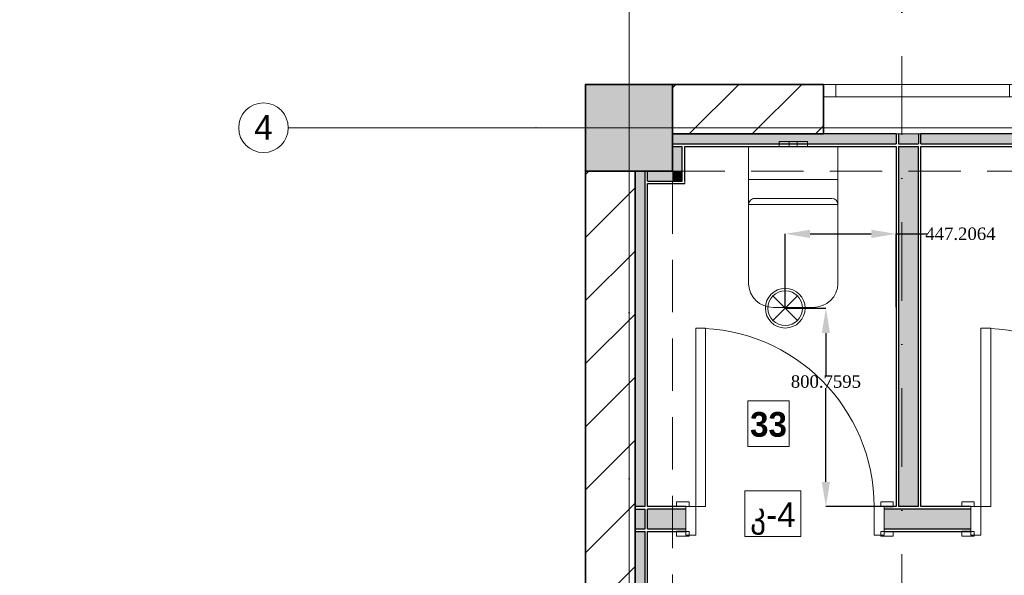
# Model space of a CAD drawing. Header units: millimetres. Extents: x 0 to 88385, y 0 to 41127.
# Tile 59 of 244: x 34773 to 38746, y 30856 to 33099. Entities that reach past the tile are written whole.
import ezdxf
from ezdxf import colors
from ezdxf.entities.mleader import LeaderData, LeaderLine
from ezdxf.enums import TextEntityAlignment as Align
from ezdxf.math import Vec2, Vec3

# ---------------------------------------------------------------- set-up
doc = ezdxf.new("R2010")
doc.units = ezdxf.units.MM
doc.header["$MEASUREMENT"] = 0
doc.set_wipeout_variables(frame=1)
doc.linetypes.add('Dot & Dashed', pattern=[670.277762, 317.5, -176.388889, 0, -176.388874])
doc.linetypes.add('Hidden', pattern=[317.5, 211.666667, -105.833333])
for name, color, linetype in [('- განათება', 7, 'Continuous'), ('Marker - Section', 7, 'Continuous'), ('New_Structural - Bearing', 7, 'Continuous'), ('Structural - Bearing', 7, 'Continuous'), ('Structural - Grid', 7, 'Continuous')]:
    doc.layers.add(name, color=color, linetype=linetype)
for name, color, linetype, lineweight in [('Archicad Windows_Pen_No__1', 7, 'Continuous', 13), ('New_Annotation - Text_Pen_No__20', 1, 'Continuous', 0), ('New_Archicad Doors_Pen_No__1', 7, 'Continuous', 13), ('New_Interior - Furniture _Pen_No__1', 7, 'Continuous', 13), ('New_Structural - Bearing_Pen_No__1', 7, 'Continuous', 13), ('Structural - Bearing_Pen_No__1', 7, 'Continuous', 13), ('Structural - Bearing_Pen_No__20', 1, 'Continuous', 0), ('Structural - Bearing_Pen_No__27', 7, 'Continuous', 35)]:
    doc.layers.add(name, color=color, linetype=linetype, lineweight=lineweight)
for name, color, linetype, lineweight, true_color in [('Marker - Section_Pen_No__108', 7, 'Continuous', 13, 0xfd8379), ('New_Interior - Lamp_Pen_No__77', 7, 'Continuous', 20, 0xffeb28), ('New_Structural - Bearing_Pen_No__255', 7, 'Continuous', 13, 0xe8e8e8), ('New_Structural - Bearing_Pen_No__5', 7, 'Continuous', 25, 0x40a5ff), ('New_Structural - Bearing_Pen_No__57', 7, 'Continuous', 25, 0xdcd214), ('Structural - Bearing_Pen_No__161', 7, 'Continuous', 13, 0x6a6a6a), ('Structural - Bearing_Pen_No__28', 7, 'Continuous', 35, 0xa80f02), ('Structural - Bearing_Pen_No__81', 7, 'Continuous', 20, 0x6a6a6a), ('Structural - Grid_Pen_No__81', 7, 'Continuous', 20, 0x6a6a6a)]:
    doc.layers.add(name, color=color, linetype=linetype, lineweight=lineweight, true_color=true_color)
doc.styles.add('GENERATED_STYLE_2', font='txt')
doc.styles.add('GENERATED_STYLE_3', font='txt')
doc.styles.get("Standard").update_dxf_attribs({"font": 'sylfaen.ttf'})
doc.dimstyles.get("Standard").update_dxf_attribs({"dimtxt": 0.18, "dimasz": 0.18, "dimexe": 0.18, "dimexo": 0.0625, "dimgap": 0.09, "dimtad": 0, "dimtih": 1, "dimtoh": 1, "dimdec": 4, "dimzin": 0, "dimdsep": 46, "dimtxsty": 'Standard', "dimcen": 0.09, "dimadec": 0, "dimazin": 0, "dimtfac": 1, "dimtdec": 4, "dimtofl": 0, "dimtmove": 0, "dimatfit": 3, "dimfxl": 1, "dimtolj": 1, "dimtzin": 0, "dimarcsym": 0})
pattern_1 = [(45, (0, 0), (-127.2792, 127.2792), [])]

# ---------------------------------------------------------------- blocks, each defined once
blk = doc.blocks.new('Slab_1', base_point=(2744.3, 12903.1))
at = {"layer": 'Structural - Bearing_Pen_No__1', "color": 7, "linetype": 'Continuous', "lineweight": 13, "flags": 128}
blk.add_lwpolyline([(2744.3, 12903.1), (2744.3, 39238), (-9233.8, 39238), (-16833.8, 39238), (-23183.8, 39238), (-23183.8, 32838), (-47183.8, 32838), (-47183.8, 12903.1)], close=True, dxfattribs=at)
blk = doc.blocks.new('Horizontal Multi-Sash Window_2')
at = {"layer": 'Archicad Windows_Pen_No__1', "color": 7, "linetype": 'Continuous', "lineweight": 13}
for p, q in [((-400, 0), (400, 0)), ((-400, 0), (-350, 0)), ((-400, 0), (-400, -50)), ((-400, 0), (-400, -50)), ((-350, 0), (-350, -50)), ((-350, 0), (350, 0)), ((350, -50), (350, 0)), ((350, 0), (400, 0)), ((400, 0), (400, -50)), ((400, 0), (400, -50)), ((-350, -50), (-400, -50)), ((-400, -50), (-400, -200)), ((350, -50), (-350, -50)), ((400, -50), (350, -50)), ((400, -50), (400, -200)), ((-400, -200), (400, -200))]:
    blk.add_line(p, q, dxfattribs=at)
blk = doc.blocks.new('Wall_2', base_point=(-46833.8, 32838))
at = {"layer": 'Structural - Bearing', "linetype": 'Continuous', "lineweight": 0, "true_color": 0x000000}
h = blk.add_hatch(dxfattribs=at)
h.set_pattern_fill('MASONRY_BLOCK', color=18, style=0, pattern_type=2)
h.set_pattern_definition(pattern_1)
h.paths.add_polyline_path([(-46833.8, 32838), (-46833.8, 32638), (-46223.8, 32638), (-46223.8, 32838)])
at = {"layer": 'Structural - Bearing_Pen_No__27', "color": 7, "linetype": 'Continuous', "lineweight": 35}
for p, q in [((-46223.8, 32838), (-46223.8, 32788)), ((-46223.8, 32788), (-46223.8, 32638))]:
    blk.add_line(p, q, dxfattribs=at)
at = {"layer": 'Structural - Bearing_Pen_No__27', "color": 7, "linetype": 'Continuous', "lineweight": 35, "flags": 128}
for points in [[(-46223.8, 32838), (-46833.8, 32838)], [(-46833.8, 32638), (-46223.8, 32638)]]:
    blk.add_lwpolyline(points, dxfattribs=at)
at = {"layer": 'Archicad Windows_Pen_No__1', "color": 7, "linetype": 'Continuous', "lineweight": 13, "xscale": -1, "zscale": 1000}
blk.add_blockref('Horizontal Multi-Sash Window_2', (-45823.8, 32838), dxfattribs=at)
blk = doc.blocks.new('Wall_22', base_point=(-47183.8, 15999.9))
at = {"layer": 'Structural - Bearing', "linetype": 'Continuous', "lineweight": 0, "true_color": 0x000000}
h = blk.add_hatch(dxfattribs=at)
h.set_pattern_fill('MASONRY_BLOCK', color=18, style=0, pattern_type=2)
h.set_pattern_definition(pattern_1)
h.paths.add_polyline_path([(-47183.8, 26838), (-46983.8, 26838), (-46983.8, 32488), (-47183.8, 32488)])
at = {"layer": 'Structural - Bearing_Pen_No__27', "color": 7, "linetype": 'Continuous', "lineweight": 35, "flags": 128}
for points in [[(-47183.8, 32488), (-47183.8, 26838)], [(-46983.8, 29741.9), (-46983.8, 32488)]]:
    blk.add_lwpolyline(points, dxfattribs=at)
blk = doc.blocks.new('Door_4')
at = {"layer": 'New_Archicad Doors_Pen_No__1', "color": 7, "linetype": 'Continuous', "lineweight": 13}
for p, q in [((320, 0), (320, 720)), ((320, 720), (360, 720)), ((360, 720), (360, 0)), ((-437, 0), (-437, 19)), ((-437, 19), (-387, 19)), ((-387, 0), (-437, 0)), ((-400, 0), (-437, 0)), ((-400, 0), (-437, 0)), ((-360, 0), (-400, 0)), ((-400, 0), (-400, -115)), ((-400, 0), (-400, -10)), ((-400, 0), (-400, -10)), ((-387, 19), (-387, 0)), ((-360, -115), (-360, 0)), ((360, 0), (320, 0)), ((400, 0), (360, 0)), ((360, 0), (360, -115)), ((387, 19), (437, 19)), ((387, 0), (387, 19)), ((437, 0), (387, 0)), ((400, -115), (400, 0)), ((400, 0), (400, -10)), ((400, 0), (400, -10)), ((400, 0), (437, 0)), ((400, 0), (437, 0)), ((437, 19), (437, 0)), ((-400, -10), (-400, -90)), ((-400, -10), (-400, -90)), ((400, -10), (400, -90)), ((400, -10), (400, -90)), ((-437, -119), (-437, -100)), ((-437, -100), (-387, -100)), ((-400, -100), (-437, -100)), ((-400, -100), (-437, -100)), ((-387, -119), (-437, -119)), ((-400, -90), (-400, -100)), ((-400, -90), (-400, -100)), ((-400, -115), (-360, -115)), ((-387, -100), (-387, -119)), ((360, -115), (400, -115)), ((387, -100), (437, -100)), ((387, -119), (387, -100)), ((437, -119), (387, -119)), ((400, -90), (400, -100)), ((400, -90), (400, -100)), ((400, -100), (437, -100)), ((400, -100), (437, -100)), ((437, -100), (437, -119))]:
    blk.add_line(p, q, dxfattribs=at)
blk.add_arc((360, 0), 720, 90, 180, dxfattribs=at)
blk = doc.blocks.new('Wall_77', base_point=(-38672.6, 31033.7))
at = {"layer": 'New_Structural - Bearing_Pen_No__57', "linetype": 'Continuous', "lineweight": 25, "true_color": 0xdcd214}
for points in [[(-46943.8, 31043.7), (-46943.8, 31123.7), (-46983.8, 31123.7), (-46983.8, 31043.7)], [(-46933.8, 31043.7), (-46779.6, 31043.7), (-46779.6, 31123.7), (-46933.8, 31123.7)], [(-45979.6, 31043.7), (-45628.8, 31043.7), (-45628.8, 31123.7), (-45979.6, 31123.7)]]:
    blk.add_hatch(color=52, dxfattribs=at).paths.add_polyline_path(points)
at = {"layer": 'New_Structural - Bearing_Pen_No__1', "color": 7, "linetype": 'Continuous', "lineweight": 13}
for p, q in [((-46933.8, 31123.7), (-46933.8, 31043.7)), ((-46779.6, 31133.7), (-46779.6, 31123.7)), ((-46779.6, 31123.7), (-46779.6, 31043.7)), ((-45979.6, 31133.7), (-45979.6, 31123.7)), ((-45979.6, 31123.7), (-45979.6, 31043.7)), ((-45628.8, 31133.7), (-45628.8, 31123.7)), ((-45628.8, 31123.7), (-45628.8, 31043.7)), ((-46779.6, 31043.7), (-46779.6, 31033.7)), ((-45979.6, 31043.7), (-45979.6, 31033.7)), ((-45628.8, 31043.7), (-45628.8, 31033.7))]:
    blk.add_line(p, q, dxfattribs=at)
at = {"layer": 'New_Structural - Bearing_Pen_No__1', "color": 7, "linetype": 'Continuous', "lineweight": 13, "flags": 128}
for points in [[(-46983.8, 31123.7), (-46983.8, 31133.7)], [(-46983.8, 31043.7), (-46983.8, 31123.7)], [(-46983.8, 31033.7), (-46983.8, 31043.7)]]:
    blk.add_lwpolyline(points, dxfattribs=at)
at = {"layer": 'New_Structural - Bearing_Pen_No__5', "color": 161, "linetype": 'Continuous', "lineweight": 25, "true_color": 0x40a5ff}
for p, q in [((-46943.8, 31133.7), (-46983.8, 31133.7)), ((-46983.8, 31123.7), (-46943.8, 31123.7)), ((-46943.8, 31043.7), (-46943.8, 31123.7)), ((-46779.6, 31123.7), (-46933.8, 31123.7)), ((-46779.6, 31133.7), (-46816.6, 31133.7)), ((-45979.6, 31133.7), (-45942.6, 31133.7)), ((-45628.8, 31123.7), (-45979.6, 31123.7)), ((-45628.8, 31133.7), (-45665.8, 31133.7)), ((-46983.8, 31043.7), (-46943.8, 31043.7)), ((-46983.8, 31033.7), (-46943.8, 31033.7)), ((-46933.8, 31043.7), (-46779.6, 31043.7)), ((-46779.6, 31033.7), (-46816.6, 31033.7)), ((-45979.6, 31043.7), (-45628.8, 31043.7)), ((-45979.6, 31033.7), (-45942.6, 31033.7)), ((-45628.8, 31033.7), (-45665.8, 31033.7))]:
    blk.add_line(p, q, dxfattribs=at)
at = {"layer": 'New_Structural - Bearing_Pen_No__5', "color": 161, "linetype": 'Continuous', "lineweight": 25, "true_color": 0x40a5ff, "flags": 128}
for points in [[(-46779.6, 31133.7), (-46933.8, 31133.7)], [(-45931, 31133.7), (-45979.6, 31133.7)], [(-45841, 31133.7), (-45921, 31133.7)], [(-45628.8, 31133.7), (-45831, 31133.7)], [(-46933.8, 31033.7), (-46779.6, 31033.7)], [(-45979.6, 31033.7), (-45628.8, 31033.7)]]:
    blk.add_lwpolyline(points, dxfattribs=at)
at = {"layer": 'New_Archicad Doors_Pen_No__1', "color": 7, "linetype": 'Continuous', "lineweight": 13, "xscale": -1, "zscale": 1000}
for p in [(-46379.6, 31133.7), (-45228.8, 31133.7)]:
    blk.add_blockref('Door_4', p, dxfattribs=at)
blk = doc.blocks.new('Wall_82', base_point=(-45931, 32838))
at = {"layer": 'New_Structural - Bearing_Pen_No__57', "linetype": 'Continuous', "lineweight": 25, "true_color": 0xdcd214}
for points in [[(-45921, 32598), (-45841, 32598), (-45841, 32638), (-45921, 32638)], [(-45921, 32588), (-45921, 31133.7), (-45841, 31133.7), (-45841, 32588)]]:
    blk.add_hatch(color=52, dxfattribs=at).paths.add_polyline_path(points)
at = {"layer": 'New_Structural - Bearing_Pen_No__1', "color": 7, "linetype": 'Continuous', "lineweight": 13}
blk.add_line((-45841, 32588), (-45921, 32588), dxfattribs=at)
at = {"layer": 'New_Structural - Bearing_Pen_No__1', "color": 7, "linetype": 'Continuous', "lineweight": 13, "flags": 128}
for points in [[(-45931, 32638), (-45921, 32638)], [(-45921, 32638), (-45841, 32638)], [(-45841, 32638), (-45831, 32638)], [(-45921, 31133.7), (-45841, 31133.7)]]:
    blk.add_lwpolyline(points, dxfattribs=at)
at = {"layer": 'New_Structural - Bearing_Pen_No__5', "color": 161, "linetype": 'Continuous', "lineweight": 25, "true_color": 0x40a5ff}
for p, q in [((-45931, 32638), (-45931, 32598)), ((-45921, 32638), (-45921, 32598)), ((-45841, 32638), (-45841, 32598)), ((-45831, 32598), (-45831, 32638)), ((-45921, 32598), (-45841, 32598)), ((-45921, 32588), (-45921, 31133.7)), ((-45841, 31133.7), (-45841, 32588))]:
    blk.add_line(p, q, dxfattribs=at)
at = {"layer": 'New_Structural - Bearing_Pen_No__5', "color": 161, "linetype": 'Continuous', "lineweight": 25, "true_color": 0x40a5ff, "flags": 128}
for points in [[(-45931, 32588), (-45931, 31133.7)], [(-45831, 31133.7), (-45831, 32588)]]:
    blk.add_lwpolyline(points, dxfattribs=at)
blk = doc.blocks.new('Wall_224', base_point=(-46983.8, 32638))
at = {"layer": 'New_Structural - Bearing_Pen_No__57', "linetype": 'Continuous', "lineweight": 25, "true_color": 0xdcd214}
for points in [[(-46943.8, 32488), (-46983.8, 32488), (-46983.8, 31133.7), (-46943.8, 31133.7)], [(-46983.8, 31033.7), (-46983.8, 29741.9), (-46943.8, 29741.9), (-46943.8, 31033.7)]]:
    blk.add_hatch(color=52, dxfattribs=at).paths.add_polyline_path(points)
at = {"layer": 'New_Structural - Bearing_Pen_No__1', "color": 7, "linetype": 'Continuous', "lineweight": 13, "flags": 128}
for points in [[(-46983.8, 29741.9), (-46943.8, 29741.9)], [(-46943.8, 29741.9), (-46933.8, 29741.9)]]:
    blk.add_lwpolyline(points, dxfattribs=at)
at = {"layer": 'New_Structural - Bearing_Pen_No__5', "color": 161, "linetype": 'Continuous', "lineweight": 25, "true_color": 0x40a5ff}
for p, q in [((-46943.8, 31133.7), (-46943.8, 32488)), ((-46943.8, 31133.7), (-46983.8, 31133.7)), ((-46943.8, 31043.7), (-46943.8, 31123.7)), ((-46983.8, 31033.7), (-46943.8, 31033.7)), ((-46943.8, 29741.9), (-46943.8, 31033.7))]:
    blk.add_line(p, q, dxfattribs=at)
at = {"layer": 'New_Structural - Bearing_Pen_No__5', "color": 161, "linetype": 'Continuous', "lineweight": 25, "true_color": 0x40a5ff, "flags": 128}
for points in [[(-46983.8, 32488), (-46983.8, 31133.7)], [(-46933.8, 32448), (-46933.8, 32488)], [(-46933.8, 31133.7), (-46933.8, 32438)], [(-46933.8, 31043.7), (-46933.8, 31123.7)], [(-46983.8, 31033.7), (-46983.8, 29741.9)], [(-46933.8, 29741.9), (-46933.8, 31033.7)]]:
    blk.add_lwpolyline(points, dxfattribs=at)
blk = doc.blocks.new('Wall_278', base_point=(-37913.3, 32638))
at = {"layer": 'New_Structural - Bearing_Pen_No__57', "linetype": 'Continuous', "lineweight": 25, "true_color": 0xdcd214}
for points in [[(-45931, 32638), (-46833.8, 32638), (-46833.8, 32598), (-45931, 32598)], [(-45831, 32598), (-44678.1, 32598), (-44678.1, 32638), (-45831, 32638)]]:
    blk.add_hatch(color=52, dxfattribs=at).paths.add_polyline_path(points)
at = {"layer": 'New_Structural - Bearing_Pen_No__5', "color": 161, "linetype": 'Continuous', "lineweight": 25, "true_color": 0x40a5ff}
for p, q in [((-45931, 32638), (-45931, 32598)), ((-45831, 32598), (-45831, 32638)), ((-46833.8, 32598), (-45931, 32598)), ((-45921, 32598), (-45841, 32598)), ((-45831, 32598), (-44678.1, 32598))]:
    blk.add_line(p, q, dxfattribs=at)
at = {"layer": 'New_Structural - Bearing_Pen_No__5', "color": 161, "linetype": 'Continuous', "lineweight": 25, "true_color": 0x40a5ff, "flags": 128}
for points in [[(-45931, 32638), (-46833.8, 32638)], [(-44678.1, 32638), (-45831, 32638)], [(-46833.8, 32588), (-46793.8, 32588)], [(-46783.8, 32588), (-45931, 32588)], [(-45921, 32588), (-45841, 32588)], [(-45831, 32588), (-45085.4, 32588)]]:
    blk.add_lwpolyline(points, dxfattribs=at)
blk = doc.blocks.new('Wall_281', base_point=(-46983.8, 32488))
at = {"layer": 'New_Structural - Bearing_Pen_No__255', "linetype": 'Continuous', "lineweight": 13, "true_color": 0xe8e8e8}
for points in [[(-46833.8, 32488), (-46933.8, 32488), (-46933.8, 32448), (-46833.8, 32448)], [(-46793.8, 32488), (-46833.8, 32488), (-46793.8, 32448)], [(-46833.8, 32488), (-46833.8, 32448), (-46793.8, 32448)]]:
    blk.add_hatch(color=254, dxfattribs=at).paths.add_polyline_path(points)
at = {"layer": 'New_Structural - Bearing_Pen_No__1', "color": 7, "linetype": 'Continuous', "lineweight": 13, "flags": 128}
for points in [[(-46933.8, 32488), (-46933.8, 32448)], [(-46783.8, 32438), (-46783.8, 32448)]]:
    blk.add_lwpolyline(points, dxfattribs=at)
at = {"layer": 'New_Structural - Bearing_Pen_No__5', "color": 161, "linetype": 'Continuous', "lineweight": 25, "true_color": 0x40a5ff}
for p, q in [((-46793.8, 32448), (-46793.8, 32488)), ((-46933.8, 32448), (-46833.8, 32448)), ((-46833.8, 32448), (-46793.8, 32448))]:
    blk.add_line(p, q, dxfattribs=at)
at = {"layer": 'New_Structural - Bearing_Pen_No__5', "color": 161, "linetype": 'Continuous', "lineweight": 25, "true_color": 0x40a5ff, "flags": 128}
blk.add_lwpolyline([(-46933.8, 32438), (-46783.8, 32438)], dxfattribs=at)
blk = doc.blocks.new('Wall_282', base_point=(-46833.8, 32488))
at = {"layer": 'New_Structural - Bearing_Pen_No__255', "linetype": 'Continuous', "lineweight": 13, "true_color": 0xe8e8e8}
blk.add_hatch(color=254, dxfattribs=at).paths.add_polyline_path([(-46793.8, 32488), (-46793.8, 32588), (-46833.8, 32588), (-46833.8, 32488)])
at = {"layer": 'New_Structural - Bearing_Pen_No__1', "color": 7, "linetype": 'Continuous', "lineweight": 13, "flags": 128}
blk.add_lwpolyline([(-46833.8, 32588), (-46793.8, 32588)], dxfattribs=at)
at = {"layer": 'New_Structural - Bearing_Pen_No__5', "color": 161, "linetype": 'Continuous', "lineweight": 25, "true_color": 0x40a5ff}
for p, q in [((-46793.8, 32488), (-46793.8, 32588)), ((-46793.8, 32448), (-46793.8, 32488))]:
    blk.add_line(p, q, dxfattribs=at)
at = {"layer": 'New_Structural - Bearing_Pen_No__5', "color": 161, "linetype": 'Continuous', "lineweight": 25, "true_color": 0x40a5ff, "flags": 128}
blk.add_lwpolyline([(-46783.8, 32448), (-46783.8, 32588)], dxfattribs=at)
blk = doc.blocks.new('Column_2', base_point=(-47008.8, 32663))
at = {"layer": 'Structural - Bearing_Pen_No__161', "linetype": 'Continuous', "lineweight": 0, "true_color": 0x6a6a6a}
blk.add_hatch(color=251, dxfattribs=at).paths.add_polyline_path([(-46833.8, 32488), (-46833.8, 32838), (-47183.8, 32838), (-47183.8, 32488)])
at = {"layer": 'Structural - Bearing_Pen_No__20', "color": 1, "linetype": 'Continuous', "lineweight": 0}
for p, q in [((-47008.8, 32743), (-47008.8, 32918)), ((-47088.8, 32663), (-47263.8, 32663)), ((-46928.8, 32663), (-46753.8, 32663)), ((-47008.8, 32583), (-47008.8, 32408))]:
    blk.add_line(p, q, dxfattribs=at)
blk.add_point((-47008.8, 32663), dxfattribs=at)
at = {"layer": 'Structural - Bearing_Pen_No__28', "color": 14, "linetype": 'Continuous', "lineweight": 35, "true_color": 0xa80f02, "flags": 128}
blk.add_lwpolyline([(-46833.8, 32488), (-46833.8, 32838), (-47183.8, 32838), (-47183.8, 32488)], close=True, dxfattribs=at)
blk = doc.blocks.new('Standard grid marker')
at = {"layer": 'Structural - Grid_Pen_No__81', "color": 251, "linetype": 'Continuous', "lineweight": 20, "true_color": 0x6a6a6a}
for p, q in [((1000, 0), (51328.1, 0)), ((51328.1, 0), (52328.1, 0))]:
    blk.add_line(p, q, dxfattribs=at)
blk.add_circle((52428.1, 0), 100, dxfattribs=at)
blk.add_point((51328.1, 0), dxfattribs=at)
blk.add_point((51328.1, 0), dxfattribs=at)
at = {"layer": 'Structural - Grid_Pen_No__81', "color": 251, "lineweight": 20, "true_color": 0x6a6a6a, "style": 'GENERATED_STYLE_2'}
for tag, p in [('AC_MarkerText_1_0', (-100, -144)), ('AC_MarkerText_1_1', (52428.1, -144))]:
    blk.add_attdef(tag, text='', height=100, rotation=180, dxfattribs=at).set_placement(p, align=Align.TOP_CENTER)
blk = doc.blocks.new('Standard grid marker_2')
at = {"layer": 'Structural - Grid_Pen_No__81', "color": 251, "linetype": 'Continuous', "lineweight": 20, "true_color": 0x6a6a6a}
blk.add_line((1000, 0), (27734.9, 0), dxfattribs=at)
at = {"layer": 'Structural - Grid_Pen_No__81', "color": 251, "lineweight": 20, "true_color": 0x6a6a6a, "style": 'GENERATED_STYLE_2'}
for tag, p in [('AC_MarkerText_1_0', (-1.5, -46.7)), ('AC_MarkerText_1_1', (28933.4, -46.7))]:
    blk.add_attdef(tag, text='', height=100, rotation=270, dxfattribs=at).set_placement(p, align=Align.TOP_CENTER)
blk = doc.blocks.new('WC')
at = {"layer": 'New_Interior - Furniture _Pen_No__1', "color": 7, "linetype": 'Continuous', "lineweight": 13}
for p, q in [((-57, 20), (-40.3, 20)), ((-57, 0), (-57, 20)), ((-40.3, 20), (-16, 20)), ((-16, 20), (-11.3, 20)), ((-16, 0), (-16, 20)), ((-11.3, 20), (0, 20)), ((0, 20), (11.3, 20)), ((0, 0), (11.3, 0)), ((11.3, 20), (16, 20)), ((11.3, 0), (16, 0)), ((16, 0), (16, 20)), ((16, 20), (40.3, 20)), ((16, 0), (40.3, 0)), ((40.3, 20), (57, 20)), ((40.3, 0), (57, 0)), ((57, 0), (57, 20)), ((-57, 0), (-40.3, 0)), ((-40.3, 0), (-16, 0)), ((-16, 0), (-11.3, 0)), ((-11.3, 0), (0, 0)), ((-180, -133.8), (180, -133.8)), ((-180, -234.2), (180, -234.2)), ((0, -210.3), (-155, -210.3)), ((155, -210.3), (0, -210.3))]:
    blk.add_line(p, q, dxfattribs=at)
at = {"layer": 'New_Interior - Furniture _Pen_No__1', "color": 7, "linetype": 'Continuous', "lineweight": 13, "flags": 128}
blk.add_lwpolyline([(80, -650), (99.5, -648.2), (118.3, -642.7), (135.6, -633.9), (150.7, -622), (163.1, -607.5), (172.4, -591), (178.1, -573.1), (180, -554.4), (180, 0), (-180, 0), (-180, -554.4), (-178.1, -573.1), (-172.4, -591), (-163.1, -607.5), (-150.7, -622), (-135.6, -633.9), (-118.3, -642.7), (-99.5, -648.2), (-80, -650)], close=True, dxfattribs=at)
at = {"layer": 'New_Interior - Furniture _Pen_No__1', "color": 7, "linetype": 'Continuous', "lineweight": 13}
for centre, start_param, end_param in [((-155, -234.2), 1.570796, 3.141593), ((155, -234.2), 0, 1.570796)]:
    blk.add_ellipse(centre, major_axis=(25, 0), ratio=0.955882, start_param=start_param, end_param=end_param, dxfattribs=at)
blk = doc.blocks.new('Beam_9', base_point=(-47008.8, 14663))
at = {"layer": 'Structural - Bearing_Pen_No__81', "color": 251, "linetype": 'Hidden', "lineweight": 20, "true_color": 0x6a6a6a}
for p, q in [((-47183.8, 14488), (-47183.8, 32838)), ((-46833.8, 26838), (-46833.8, 32488))]:
    blk.add_line(p, q, dxfattribs=at)
at = {"layer": 'Structural - Bearing_Pen_No__81', "color": 251, "linetype": 'Dot & Dashed', "lineweight": 20, "true_color": 0x6a6a6a}
blk.add_line((-47008.8, 14663), (-47008.8, 32663), dxfattribs=at)
blk = doc.blocks.new('Beam_13', base_point=(-47008.8, 32663))
at = {"layer": 'Structural - Bearing_Pen_No__81', "color": 251, "linetype": 'Hidden', "lineweight": 20, "true_color": 0x6a6a6a}
for p, q in [((-47183.8, 32838), (-23183.8, 32838)), ((-46833.8, 32488), (-41183.8, 32488))]:
    blk.add_line(p, q, dxfattribs=at)
at = {"layer": 'Structural - Bearing_Pen_No__81', "color": 251, "linetype": 'Dot & Dashed', "lineweight": 20, "true_color": 0x6a6a6a}
blk.add_line((-47008.8, 32663), (991.2, 32663), dxfattribs=at)
blk = doc.blocks.new('Cutting Plane_3', base_point=(-45907.6, 11703.1))
at = {"layer": 'Marker - Section_Pen_No__108', "color": 11, "linetype": 'Dot & Dashed', "lineweight": 13, "true_color": 0xfd8379}
blk.add_line((-45907.6, 11853.1), (-45907.6, 40288), dxfattribs=at)
blk = doc.blocks.new('Recessed Spot')
at = {"layer": 'New_Interior - Lamp_Pen_No__77', "color": 2, "linetype": 'Continuous', "lineweight": 20, "true_color": 0xffeb28}
for q in [(-49.5, 49.5), (49.5, 49.5), (-49.5, -49.5), (49.5, -49.5)]:
    blk.add_line((0, 0), q, dxfattribs=at)
at = {"layer": 'New_Interior - Lamp_Pen_No__77', "color": 2, "linetype": 'Continuous', "lineweight": 20, "true_color": 0xffeb28, "flags": 128}
blk.add_lwpolyline([(80, 0, 1), (-80, 0, 1)], format="xyb", close=True, dxfattribs=at)
at = {"layer": 'New_Interior - Lamp_Pen_No__77', "color": 2, "linetype": 'Continuous', "lineweight": 20, "true_color": 0xffeb28}
blk.add_circle((0, 0), 70, dxfattribs=at)
blk = doc.blocks.new('*D620')
at = {"layer": '- განათება', "color": 0, "lineweight": -2, "transparency": 16777216}
for p, q in [((37862.1, 31934.5), (38026.2, 31934.5)), ((38026.1, 31834.5), (38026.1, 31663.7)), ((38026.1, 31233.7), (38026.1, 31612.3)), ((38309.2, 31133.7), (38025.9, 31133.7))]:
    blk.add_line(p, q, dxfattribs=at)
at = {"layer": '- განათება', "color": 0, "transparency": 16777216}
for points in [[(38009.4, 31834.5), (38042.7, 31834.5), (38026.1, 31934.5)], [(38009.4, 31233.7), (38042.7, 31233.7), (38026.1, 31133.7)]]:
    blk.add_solid(points, dxfattribs=at)
at = {"layer": 'Defpoints', "color": 0, "transparency": 16777216}
for p in [(37862.1, 31934.5), (38026.1, 31934.5), (38309.3, 31133.7)]:
    blk.add_point(p, dxfattribs=at)
at = {"layer": '- განათება', "color": 0, "transparency": 16777216, "insert": (38026.1, 31638), "char_height": 50, "attachment_point": 5}
blk.add_mtext('\\A1;{\\fSylfaen|b0|i0|c0|p18;800.7595}', dxfattribs=at)
blk = doc.blocks.new('*D621')
at = {"layer": '- განათება', "color": 0, "lineweight": -2, "transparency": 16777216}
for p, q in [((37862.1, 31934.5), (37862.1, 32234.9)), ((37962.1, 32234.7), (38209.3, 32234.7)), ((38309.3, 31938.7), (38309.3, 32234.9)), ((38309.3, 32234.7), (38434.3, 32234.7))]:
    blk.add_line(p, q, dxfattribs=at)
at = {"layer": '- განათება', "color": 0, "transparency": 16777216}
for points in [[(37962.1, 32251.3), (37962.1, 32218), (37862.1, 32234.7)], [(38209.3, 32251.3), (38209.3, 32218), (38309.3, 32234.7)]]:
    blk.add_solid(points, dxfattribs=at)
at = {"layer": 'Defpoints', "color": 0, "transparency": 16777216}
for p in [(37862.1, 32234.7), (37862.1, 31934.5), (38309.3, 31938.7)]:
    blk.add_point(p, dxfattribs=at)
at = {"layer": '- განათება', "color": 0, "transparency": 16777216, "insert": (38569, 32234.7), "char_height": 50, "attachment_point": 5}
blk.add_mtext('\\A1;{\\fSylfaen|b0|i0|c0|p18;447.2064}', dxfattribs=at)

msp = doc.modelspace()

# ---------------------------------------------------------------- block references
at = {"layer": '- განათება', "color": 2, "linetype": 'Continuous', "lineweight": 20, "true_color": 0xffeb28, "zscale": 1000}
msp.add_blockref('Recessed Spot', (37862.0863, 31934.47807), dxfattribs=at)
at = {"layer": 'New_Interior - Furniture _Pen_No__1', "color": 7, "linetype": 'Continuous', "lineweight": 13, "zscale": 1000}
msp.add_blockref('WC', (37894.34341, 32587.98097), dxfattribs=at)
at = {"layer": 'New_Structural - Bearing', "color": 7, "lineweight": 35}
for name, p in [('Wall_278', (46327.04275, 32637.98097)), ('Wall_82', (38309.29271, 32837.98097)), ('Wall_282', (37406.5059, 32487.98097)), ('Wall_224', (37256.5059, 32637.98097)), ('Wall_281', (37256.5059, 32487.98097)), ('Wall_77', (45567.6493, 31033.71855))]:
    msp.add_blockref(name, p, dxfattribs=at)
at = {"layer": 'Structural - Bearing', "color": 7, "linetype": 'Continuous', "lineweight": 13}
msp.add_blockref('Slab_1', (86984.57817, 12903.05519), dxfattribs=at)
at = {"layer": 'Structural - Bearing', "color": 14, "lineweight": 35, "true_color": 0xa80f02}
msp.add_blockref('Column_2', (37231.5059, 32662.98097), dxfattribs=at)
at = {"layer": 'Structural - Bearing', "color": 251, "lineweight": 20, "true_color": 0x6a6a6a}
for name, p in [('Beam_9', (37231.5059, 14662.98097)), ('Beam_13', (37231.5059, 32662.98097))]:
    msp.add_blockref(name, p, dxfattribs=at)
at = {"layer": 'Structural - Bearing', "color": 7, "lineweight": 35}
for name, p in [('Wall_2', (37406.5059, 32837.98097)), ('Wall_22', (37056.5059, 15999.91004))]:
    msp.add_blockref(name, p, dxfattribs=at)
at = {"layer": 'Structural - Grid', "color": 8, "linetype": 'Continuous', "lineweight": 15, "zscale": 1000, "rotation": 90}
msp.add_blockref('Standard grid marker_2', (37231.5059, 11703.05519), dxfattribs=at)
at = {"layer": 'Structural - Grid', "color": 8, "linetype": 'Continuous', "lineweight": 15}
ref = msp.add_blockref('Standard grid marker', (88184.57817, 32662.98097), dxfattribs=dict(at, zscale=1000, rotation=180))
ref.add_attrib('AC_MarkerText_1_1', '4', dxfattribs={"layer": 'Structural - Grid_Pen_No__81', "color": 251, "lineweight": 20, "true_color": 0x6a6a6a, "height": 100, "rotation": 360, "style": 'GENERATED_STYLE_2'}).set_placement((35756.5059, 32714.79915), align=Align.TOP_CENTER)

# ---------------------------------------------------------------- next in the draw order: block references
at = {"layer": 'Marker - Section', "color": 11, "lineweight": 13, "true_color": 0xfd8379}
msp.add_blockref('Cutting Plane_3', (38332.72033, 11703.05519), dxfattribs=at)

# ---------------------------------------------------------------- next in the draw order: wipeouts: each hides what was drawn before it
at = {"color": 1, "linetype": 'Continuous', "lineweight": 0, "ltscale": 280528.786748}
msp.add_wipeout([(37711.15414, 31375.88327), (37877.55425, 31375.88327), (37877.55425, 31560.73198), (37711.15414, 31560.73198)], dxfattribs=at).dxf.layer = 'New_Annotation - Text_Pen_No__20'
at = {"color": 1, "linetype": 'Continuous', "lineweight": 0, "ltscale": 279466.648081}
msp.add_wipeout([(37699.4479, 31013.0216), (37924.75716, 31013.0216), (37924.75716, 31197.87011), (37699.4479, 31197.87011)], dxfattribs=at).dxf.layer = 'New_Annotation - Text_Pen_No__20'

# ---------------------------------------------------------------- next in the draw order: linework, layer by layer
at = {"layer": 'New_Annotation - Text_Pen_No__20', "color": 1, "linetype": 'Continuous', "lineweight": 0, "flags": 128}
for points in [[(37711.15414, 31375.88327), (37877.55425, 31375.88327), (37877.55425, 31560.73198), (37711.15414, 31560.73198), (37711.15414, 31375.88327)], [(37699.4479, 31013.0216), (37924.75716, 31013.0216), (37924.75716, 31197.87011), (37699.4479, 31197.87011), (37699.4479, 31013.0216)]]:
    msp.add_lwpolyline(points, close=True, dxfattribs=at)

# ---------------------------------------------------------------- next in the draw order: texts
at = {"layer": 'New_Annotation - Text_Pen_No__20', "color": 1, "linetype": 'Continuous', "lineweight": 0, "char_height": 100, "attachment_point": 2}
for s, insert, style in [('\\A1;{\\pqc;\\fBOG 2018|b1|i0|c0|p0;\\W1.000000;33}', (37794.3542, 31515.81077), 'GENERATED_STYLE_3'), ('\\A1;{\\pqc;\\fBOG 2018|b0|i0|c0|p0;\\W1.000000;კ-\\fBOG 2018|b0|i0|c0|p0;\\W1.000000;4}', (37812.10253, 31151.20346), 'GENERATED_STYLE_2')]:
    msp.add_mtext(s, dxfattribs=dict(at, insert=insert, style=style))

# ---------------------------------------------------------------- next in the draw order: dimensions: what is measured, and where the dimension line sits
at = {"layer": '- განათება', "color": 1}
for base, p1, angle, picture, middle in [((37862.0863, 32234.67564), (38309.29271, 31938.66507), 180, '*D621', (38569, 32234.67564)), ((38026.06952, 31934.47807), (38309.29271, 31133.71855), 90, '*D620', (38026.06952, 31638))]:
    dim = msp.add_linear_dim(base=base, p1=p1, p2=(37862.0863, 31934.47807), angle=angle, text='{\\fSylfaen|b0|i0|c0|p18;<>}', dimstyle='Standard', override={"dimtxt": 50, "dimasz": 100}, dxfattribs=at)
    dim.commit()
    dim.dimension.update_dxf_attribs({"geometry": picture, "text_midpoint": middle, "dimtype": 160})

# ---------------------------------------------------------------- next in the draw order: leaders
at = {"color": 5}
ml = msp.add_multileader_mtext('Standard', dxfattribs=at)
ml.set_content('ნეოტეკის  ფარი', color=5)
ml.set_leader_properties()
ml.build(insert=Vec2(0, 0))
ml.multileader.update_dxf_attribs({"text_right_attachment_type": 6, "dogleg_length": 50, "arrow_head_size": 100})
ctx = ml.context
ctx.base_point, ctx.char_height, ctx.arrow_head_size, ctx.landing_gap_size, ctx.plane_origin = Vec3(50468.91, 32218.71661), 100, 100, 0.09, Vec3(56312.8393, 27064.407)
ctx.right_attachment = 6
notes = []
notes.append((ctx, [(0, (0, 0, 0), (0, 0), (1, 0), 1, [])]))
ctx.mtext.insert, ctx.mtext.width, ctx.mtext.flow_direction = Vec3(50469, 32288.46183), 1402.7684334, 5
ml = msp.add_multileader_mtext('Standard', dxfattribs=at)
ml.set_content('ნეოტეკის \\Pრეკი', color=5)
ml.set_leader_properties()
ml.build(insert=Vec2(0, 0))
ml.multileader.update_dxf_attribs({"text_right_attachment_type": 6, "dogleg_length": 50, "arrow_head_size": 100})
ctx = ml.context
ctx.base_point, ctx.char_height, ctx.arrow_head_size, ctx.landing_gap_size, ctx.plane_origin = Vec3(52433.92127, 31594.41315), 100, 100, 0.09, Vec3(58277.85057, 26439.85585)
ctx.right_attachment = 6
notes.append((ctx, [(0, (0, 0, 0), (0, 0), (1, 0), 1, [])]))
ctx.mtext.insert, ctx.mtext.width, ctx.mtext.flow_direction = Vec3(52434.01127, 31663.91068), 1402.7684334, 5
for ctx, leaders in notes:
    for number, flags, end, landing, length, lines in leaders:
        leader = LeaderData()
        leader.index, (leader.has_last_leader_line, leader.has_dogleg_vector, leader.attachment_direction) = number, flags
        leader.last_leader_point, leader.dogleg_vector, leader.dogleg_length = Vec3(end), Vec3(landing), length
        for number, points, colour, breaks in lines:
            line = LeaderLine()
            line.index, line.vertices, line.color, line.breaks = number, Vec3.list(points), colors.encode_raw_color(colour), breaks
            leader.lines.append(line)
        ctx.leaders.append(leader)

doc.saveas('drawing.dxf')
